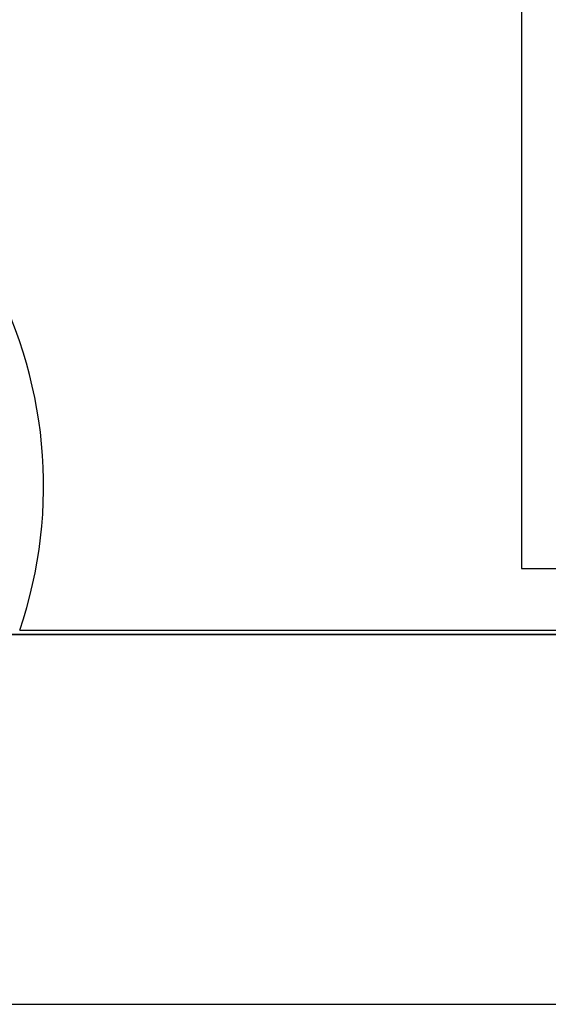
# Model space of a CAD drawing. Header units: inches. Extents: x 18 to 846, y -44 to 561.
# Tile 40 of 256: x 149 to 166, y 95 to 127. Entities that reach past the tile are written whole.
import ezdxf

# ---------------------------------------------------------------- set-up
doc = ezdxf.new("R2010")
doc.units = ezdxf.units.IN
doc.header["$LTSCALE"] = 24
doc.header["$MEASUREMENT"] = 0
doc.layers.add('Visible (ANSI)', color=7, linetype='Continuous', lineweight=30)

msp = doc.modelspace()

# ---------------------------------------------------------------- linework, layer by layer
at = {"layer": 'Visible (ANSI)'}
for p, q in [((165.16374, 127.894), (165.16374, 108.966)), ((165.16374, 108.966), (166.91374, 108.966)), ((174.66374, 106.8315), (146.97062, 106.8315)), ((147.64294, 106.8315), (174.66374, 106.8315)), ((148.8884, 106.966), (179.66374, 106.966)), ((95.66374, 94.8315), (174.66374, 94.8315))]:
    msp.add_line(p, q, dxfattribs=at)
msp.add_arc((135.16374, 111.644), 14.5, 341.178513, 78.059456, dxfattribs=at)

doc.saveas('drawing.dxf')
